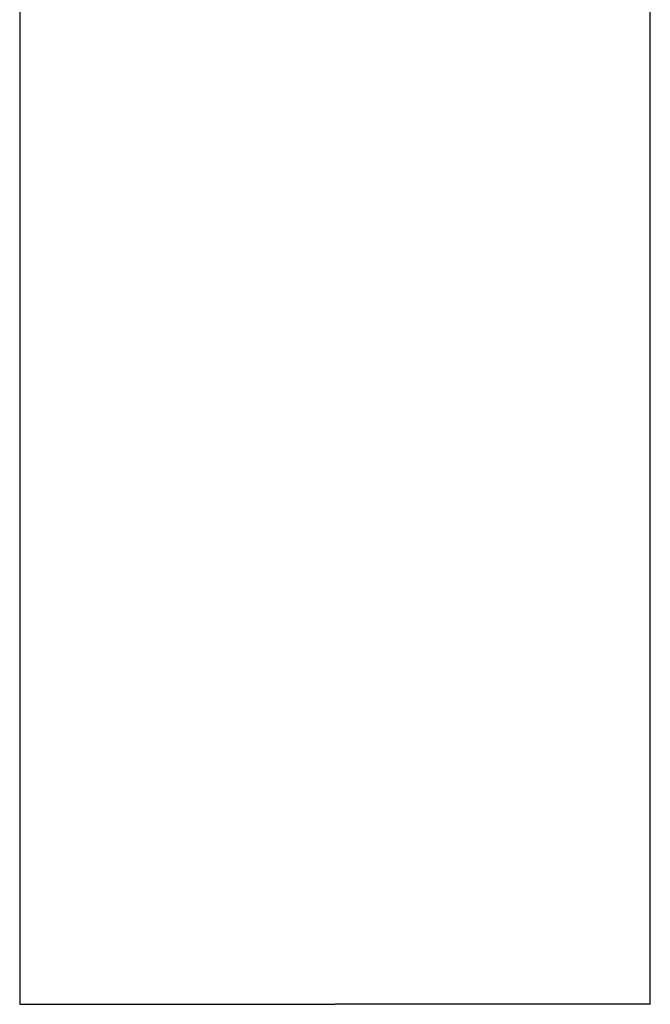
# Model space of a CAD drawing. Header units: millimetres. Extents: x 8 to 763, y 12 to 745.
# Tile 34 of 45: x 372 to 418, y 444 to 517. Entities that reach past the tile are written whole.
import ezdxf

# ---------------------------------------------------------------- set-up
doc = ezdxf.new("R2010")
doc.units = ezdxf.units.MM

msp = doc.modelspace()

# ---------------------------------------------------------------- linework, layer by layer
at = {"color": 7, "linetype": 'Continuous', "lineweight": 30}
for p, q in [((371.75, 528.346), (371.75, 444.262)), ((418.25, 444.262), (418.25, 528.464))]:
    msp.add_line(p, q, dxfattribs=at)
for points, knots in [([(371.752, 444.262), (371.751, 444.262), (371.751, 444.262), (371.765, 444.262), (371.792, 444.262), (371.832, 444.262), (371.886, 444.262), (371.952, 444.262), (372.03, 444.262), (372.122, 444.262), (372.224, 444.262), (372.336, 444.262), (372.457, 444.262), (372.589, 444.262), (372.732, 444.262), (372.889, 444.262), (373.061, 444.262), (373.248, 444.262), (373.448, 444.262), (373.659, 444.262), (373.883, 444.262), (374.114, 444.262), (374.352, 444.262), (374.595, 444.262), (374.848, 444.262), (375.111, 444.262), (375.383, 444.262), (375.666, 444.262), (375.958, 444.262), (376.259, 444.262), (376.569, 444.262), (376.887, 444.262), (377.211, 444.262), (377.542, 444.262), (377.882, 444.262), (378.238, 444.262), (378.613, 444.262), (379.007, 444.262), (379.409, 444.262), (379.82, 444.262), (380.24, 444.262), (380.66, 444.262), (381.079, 444.262), (381.496, 444.262), (381.921, 444.262), (382.351, 444.262), (382.788, 444.262), (383.231, 444.262), (383.68, 444.262), (384.134, 444.262), (384.593, 444.262), (385.055, 444.262), (385.519, 444.262), (385.985, 444.262), (386.455, 444.262), (386.932, 444.262), (387.416, 444.262), (387.906, 444.262), (388.4, 444.262), (388.898, 444.262), (389.395, 444.262), (389.892, 444.262), (390.389, 444.262), (390.887, 444.262), (391.392, 444.262), (391.901, 444.262), (392.415, 444.262), (392.93, 444.262), (393.447, 444.262), (393.964, 444.262), (394.482, 444.262), (394.827, 444.262), (395, 444.262)], [0, 0, 0, 0, 0.009004, 0.024015, 0.039026, 0.054038, 0.06905, 0.084063, 0.099076, 0.114089, 0.129103, 0.143259, 0.157414, 0.171569, 0.185724, 0.199878, 0.21489, 0.229901, 0.244912, 0.259923, 0.274934, 0.289945, 0.304099, 0.318254, 0.332409, 0.346564, 0.36072, 0.374875, 0.389031, 0.403186, 0.417342, 0.431496, 0.445398, 0.459299, 0.4732, 0.4871, 0.502111, 0.517122, 0.532133, 0.547144, 0.562156, 0.577169, 0.591324, 0.605479, 0.619635, 0.63379, 0.647946, 0.662101, 0.676256, 0.69041, 0.704564, 0.718717, 0.732618, 0.746518, 0.760418, 0.774318, 0.788471, 0.802624, 0.816778, 0.830933, 0.845087, 0.85899, 0.872892, 0.886795, 0.900698, 0.914885, 0.929071, 0.943257, 0.957443, 0.971629, 0.985814, 1, 1, 1, 1]), ([(418.25, 444.262), (418.249, 444.262), (418.246, 444.262), (418.227, 444.262), (418.196, 444.262), (418.153, 444.262), (418.098, 444.262), (418.031, 444.262), (417.955, 444.262), (417.869, 444.262), (417.773, 444.262), (417.666, 444.262), (417.549, 444.262), (417.421, 444.262), (417.282, 444.262), (417.133, 444.262), (416.974, 444.262), (416.805, 444.262), (416.628, 444.262), (416.441, 444.262), (416.245, 444.262), (416.037, 444.262), (415.819, 444.262), (415.589, 444.262), (415.35, 444.262), (415.102, 444.262), (414.845, 444.262), (414.581, 444.262), (414.31, 444.262), (414.03, 444.262), (413.739, 444.262), (413.438, 444.262), (413.126, 444.262), (412.806, 444.262), (412.477, 444.262), (412.14, 444.262), (411.795, 444.262), (411.435, 444.262), (411.059, 444.262), (410.669, 444.262), (410.269, 444.262), (409.862, 444.262), (409.447, 444.262), (409.032, 444.262), (408.619, 444.262), (408.207, 444.262), (407.789, 444.262), (407.365, 444.262), (406.936, 444.262), (406.501, 444.262), (406.06, 444.262), (405.614, 444.262), (405.164, 444.262), (404.711, 444.262), (404.256, 444.262), (403.8, 444.262), (403.34, 444.262), (402.874, 444.262), (402.4, 444.262), (401.921, 444.262), (401.438, 444.262), (400.952, 444.262), (400.467, 444.262), (399.981, 444.262), (399.497, 444.262), (399.01, 444.262), (398.518, 444.262), (398.022, 444.262), (397.52, 444.262), (397.018, 444.262), (396.514, 444.262), (396.01, 444.262), (395.505, 444.262), (395.168, 444.262), (395, 444.262)], [0, 0, 0, 0, 0.0146331, 0.0292665, 0.0439003, 0.0585346, 0.0731693, 0.0878046, 0.1016038, 0.1154034, 0.129203, 0.1430025, 0.156802, 0.1706011, 0.1843999, 0.1981983, 0.2119963, 0.2257939, 0.2393447, 0.2528955, 0.2664462, 0.2799972, 0.293795, 0.3075931, 0.3213917, 0.3351907, 0.3489899, 0.362543, 0.3760962, 0.3896494, 0.4032024, 0.4170318, 0.4308608, 0.4446894, 0.4585175, 0.4723452, 0.4861726, 0.4999997, 0.5146329, 0.5292662, 0.5439, 0.5585343, 0.573169, 0.5878042, 0.6016034, 0.6154029, 0.6292024, 0.6430018, 0.6568011, 0.6706001, 0.6843987, 0.6981968, 0.7119945, 0.7257918, 0.7393423, 0.7528926, 0.7664429, 0.7799934, 0.7937906, 0.8075882, 0.8213863, 0.8351849, 0.8489838, 0.8625366, 0.8760896, 0.8896427, 0.9031959, 0.9170255, 0.930855, 0.9446843, 0.9585134, 0.9723423, 0.9861711, 1, 1, 1, 1])]:
    msp.add_open_spline(points, degree=3, knots=knots, dxfattribs=at)

doc.saveas('drawing.dxf')
